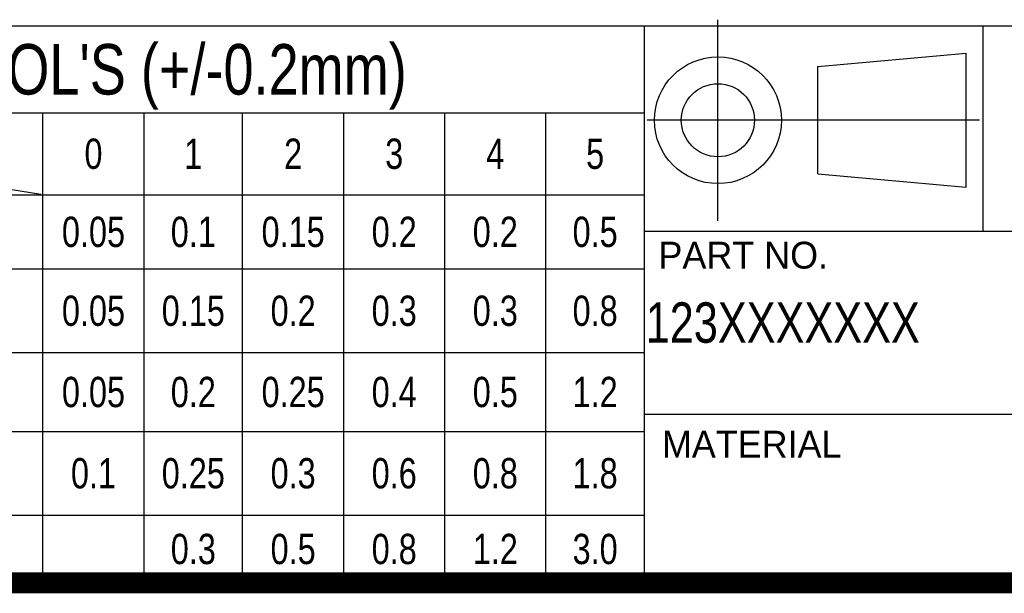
# Paper-space layout '005_EXP_CORICANT_PE_DRAWING_3_1' of a CAD drawing. Header units: millimetres. Extents: x 6 to 413, y 7 to 290.
# Tile 149 of 256: x 236 to 285, y 7 to 35. Entities that reach past the tile are written whole.
import ezdxf
from ezdxf.enums import TextEntityAlignment as Align

# ---------------------------------------------------------------- set-up
doc = ezdxf.new("R2010")
doc.units = ezdxf.units.MM
doc.header["$LTSCALE"] = 23.1
doc.layers.get('0').update_dxf_attribs({"linetype": 'CONTINUOUS'})
doc.layers.add('TABLE_BL0', color=7, linetype='CONTINUOUS')
doc.layers.add('TABLE_BL1', color=7, linetype='CONTINUOUS')
doc.styles.add('TEXTSTYLE_2', font='txt')
doc.styles.add('TEXTSTYLE_5', font='txt', dxfattribs={"width": 0.8})

# ---------------------------------------------------------------- blocks, each defined once
blk = doc.blocks.new('TABLE_BL0', base_point=(299.815, 25.179))
at = {"layer": 'TABLE_BL0', "color": 7, "linetype": 'Continuous'}
for p, q in [((267.315, 15.569), (267.315, 34.788)), ((267.315, 34.788), (332.315, 34.788)), ((284.065, 24.632), (284.065, 34.788)), ((267.315, 24.632), (332.315, 24.632)), ((267.315, 15.569), (332.315, 15.569))]:
    blk.add_line(p, q, dxfattribs=at)
at = {"layer": 'TABLE_BL0', "color": 2, "linetype": 'Continuous', "style": 'TEXTSTYLE_5', "width": 0.8}
blk.add_text('123XXXXXXX', height=2, dxfattribs=at).set_placement((267.378, 19.101))
blk = doc.blocks.new('TABLE_BL1', base_point=(196.69, 20.999))
at = {"layer": 'TABLE_BL1', "color": 7, "linetype": 'Continuous'}
for p, q in [((126.065, 34.788), (267.315, 34.788)), ((267.315, 7.21), (267.315, 34.788)), ((126.065, 30.491), (267.315, 30.491)), ((237.565, 7.21), (237.565, 30.491)), ((242.565, 7.21), (242.565, 30.491)), ((247.44, 7.21), (247.44, 30.491)), ((252.44, 7.21), (252.44, 30.491)), ((257.44, 7.21), (257.44, 30.491)), ((262.44, 7.21), (262.44, 30.491)), ((213.69, 26.429), (267.315, 26.429)), ((213.69, 22.757), (267.315, 22.757)), ((213.69, 18.616), (267.315, 18.616)), ((213.69, 14.71), (267.315, 14.71)), ((213.69, 10.569), (267.315, 10.569)), ((126.065, 7.21), (267.315, 7.21))]:
    blk.add_line(p, q, dxfattribs=at)
at = {"layer": 'TABLE_BL1', "color": 7, "linetype": 'Continuous', "style": 'TEXTSTYLE_5', "width": 0.8}
for s, height, p in [("UNSPECIFIED TOL'S (+/-0.2mm)", 2.5, (235.503, 31.39)), ('0', 1.5, (240.065, 27.71)), ('2', 1.5, (249.94, 27.71)), ('3', 1.5, (254.94, 27.71)), ('1', 1.5, (245.003, 27.71)), ('4', 1.5, (259.94, 27.71)), ('5', 1.5, (264.878, 27.71)), ('0.05', 1.5, (240.065, 23.843)), ('0.1', 1.5, (245.003, 23.843)), ('0.15', 1.5, (249.94, 23.843)), ('0.2', 1.5, (254.94, 23.843)), ('0.2', 1.5, (259.94, 23.843)), ('0.5', 1.5, (264.878, 23.843)), ('0.05', 1.5, (240.065, 19.936)), ('0.15', 1.5, (245.003, 19.936)), ('0.2', 1.5, (249.94, 19.936)), ('0.3', 1.5, (254.94, 19.936)), ('0.3', 1.5, (259.94, 19.936)), ('0.8', 1.5, (264.878, 19.936)), ('0.05', 1.5, (240.065, 15.913)), ('0.2', 1.5, (245.003, 15.913)), ('0.25', 1.5, (249.94, 15.913)), ('0.4', 1.5, (254.94, 15.913)), ('0.5', 1.5, (259.94, 15.913)), ('1.2', 1.5, (264.878, 15.913)), ('0.1', 1.5, (240.065, 11.89)), ('0.25', 1.5, (245.003, 11.89)), ('0.3', 1.5, (249.94, 11.89)), ('0.6', 1.5, (254.94, 11.89)), ('0.8', 1.5, (259.94, 11.89)), ('1.8', 1.5, (264.878, 11.89)), ('0.3', 1.5, (245.003, 8.14)), ('0.5', 1.5, (249.94, 8.14)), ('0.8', 1.5, (254.94, 8.14)), ('1.2', 1.5, (259.94, 8.14)), ('3.0', 1.5, (264.878, 8.14))]:
    blk.add_text(s, height=height, dxfattribs=at).set_placement(p, align=Align.CENTER)

psp = doc.layouts.new('005_EXP_CORICANT_PE_DRAWING_3_1')

# ---------------------------------------------------------------- linework, layer by layer
at = {"color": 7, "linetype": 'Continuous'}
for p, q in [((270.95, 25.138), (270.95, 35.097)), ((275.891, 32.774), (283.223, 33.437)), ((283.223, 26.798), (283.223, 33.437)), ((275.891, 27.462), (275.891, 32.774)), ((213.582, 30.294), (237.464, 26.454)), ((283.887, 30.118), (267.458, 30.118)), ((275.891, 27.462), (283.223, 26.798))]:
    psp.add_line(p, q, dxfattribs=at)
at = {"color": 7, "linetype": 'Continuous', "const_width": 1.033}
psp.add_lwpolyline([(6.695, 7.21), (412.69, 7.21)], dxfattribs=at)
at = {"color": 7, "linetype": 'Continuous'}
for radius in [3.139, 1.809]:
    psp.add_circle((270.95, 30.118), radius, dxfattribs=at)

# ---------------------------------------------------------------- block references
at = {"layer": 'TABLE_BL0'}
psp.add_blockref('TABLE_BL0', (299.815, 25.179), dxfattribs=at)
at = {"layer": 'TABLE_BL1'}
psp.add_blockref('TABLE_BL1', (196.69, 20.999), dxfattribs=at)

# ---------------------------------------------------------------- texts
at = {"color": 7, "linetype": 'Continuous', "style": 'TEXTSTYLE_2'}
for s, p in [('PART NO.', (268.011, 22.774)), ('MATERIAL', (268.182, 13.414))]:
    psp.add_text(s, height=1.328, dxfattribs=at).set_placement(p)

doc.saveas('drawing.dxf')
